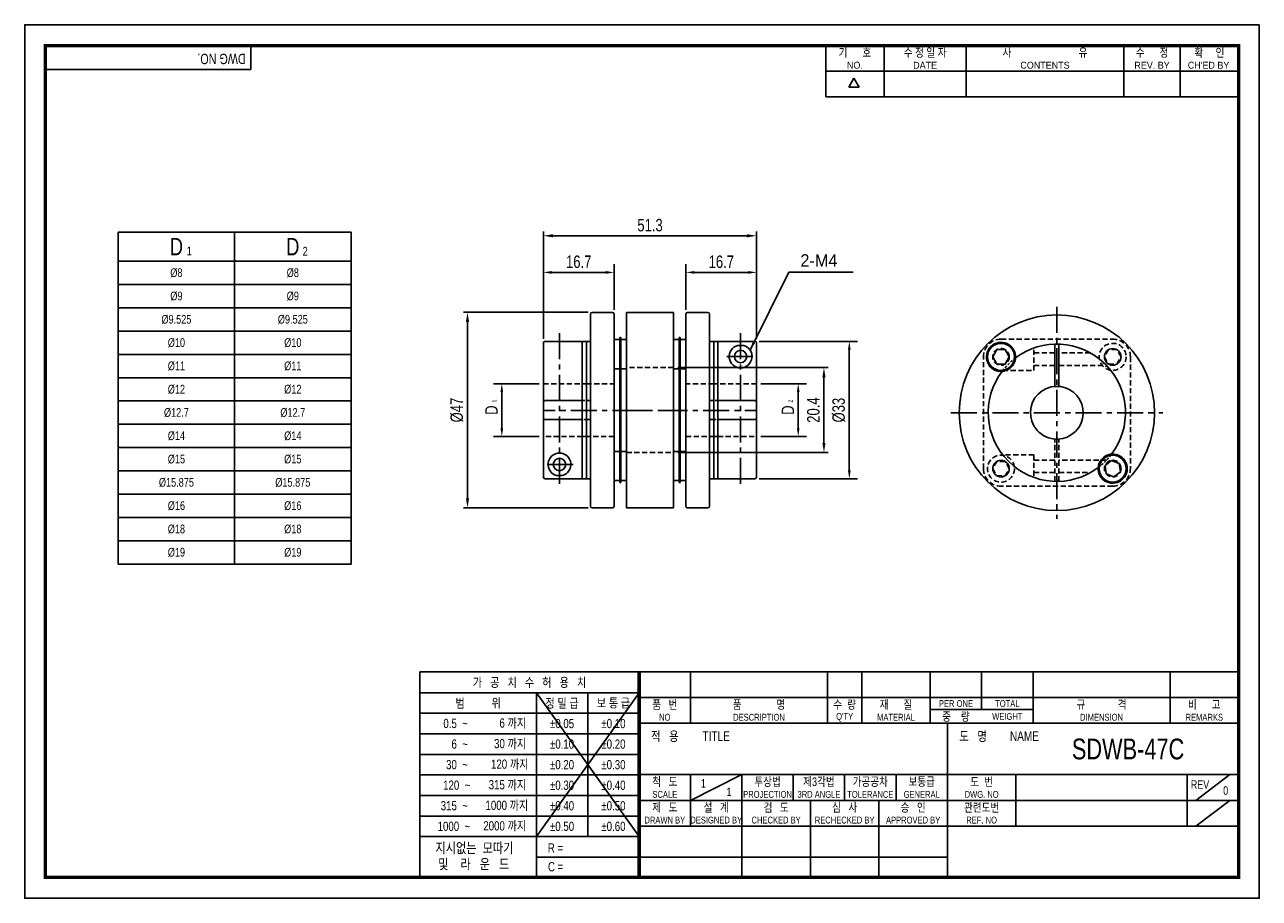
# Model space of a CAD drawing. Header units: millimetres. Extents: x 0 to 297, y 0 to 210.
import ezdxf
from ezdxf.enums import TextEntityAlignment as Align

# ---------------------------------------------------------------- set-up
doc = ezdxf.new("R2010")
doc.units = ezdxf.units.MM
doc.header["$LTSCALE"] = 5
for name, pattern in [('CENTER', [2, 1.25, -0.25, 0.25, -0.25]), ('CENTER2', [1.125, 0.75, -0.125, 0.125, -0.125]), ('DASHED', [0.75, 0.5, -0.25]), ('HIDDEN', [0.375, 0.25, -0.125]), ('HIDDEN2', [0.1875, 0.125, -0.0625]), ('PHANTOM2', [1.25, 0.625, -0.125, 0.125, -0.125, 0.125, -0.125])]:
    doc.linetypes.add(name, pattern=pattern)
doc.layers.get('0').update_dxf_attribs({"linetype": 'CONTINUOUS'})
doc.layers.get('Defpoints').update_dxf_attribs({"linetype": 'CONTINUOUS'})
for name, color, linetype in [('BM', 2, 'CONTINUOUS'), ('C', 1, 'CENTER2'), ('CT', 1, 'CENTER'), ('D', 7, 'CONTINUOUS'), ('DIM', 7, 'CONTINUOUS'), ('H', 3, 'HIDDEN'), ('HD', 4, 'DASHED'), ('P', 4, 'PHANTOM2')]:
    doc.layers.add(name, color=color, linetype=linetype)
doc.styles.get("Standard").update_dxf_attribs({"font": 'Gulim.ttf', "width": 0.8, "height": 3})
doc.dimstyles.new('LIM', dxfattribs={"dimtxt": 2, "dimasz": 2, "dimexe": 2, "dimexo": 1, "dimgap": 1, "dimtad": 1, "dimdec": 3, "dimzin": 9, "dimdsep": 46, "dimtxsty": 'Standard', "dimcen": 3, "dimclrd": 1, "dimclre": 1, "dimadec": 0, "dimazin": 0, "dimtfac": 1, "dimtdec": 3, "dimtmove": 0, "dimatfit": 3, "dimfxl": 0, "dimtolj": 1, "dimtzin": 0, "dimarcsym": 0})
doc.dimstyles.get("Standard").update_dxf_attribs({"dimtxt": 0.18, "dimasz": 0.18, "dimexe": 0.18, "dimexo": 0.0625, "dimgap": 0.09, "dimtad": 0, "dimtih": 1, "dimtoh": 1, "dimdec": 4, "dimzin": 0, "dimdsep": 46, "dimtxsty": 'Standard', "dimcen": 0.09, "dimadec": 0, "dimazin": 0, "dimtfac": 1, "dimtdec": 4, "dimtofl": 0, "dimtmove": 0, "dimatfit": 3, "dimfxl": 0, "dimtolj": 1, "dimtzin": 0, "dimarcsym": 0})

# ---------------------------------------------------------------- blocks, each defined once
blk = doc.blocks.new('*D35')
at = {"layer": 'Defpoints', "color": 0}
for p in [(159.08, 150.46), (159.08, 140.46), (176.08, 133.45)]:
    blk.add_point(p, dxfattribs=at)
at = {"layer": 'DIM', "color": 1, "lineweight": -2}
for p, q in [((159.08, 141.46), (159.08, 152.46)), ((176.08, 134.45), (176.08, 152.46)), ((174.08, 150.46), (161.08, 150.46))]:
    blk.add_line(p, q, dxfattribs=at)
at = {"layer": 'DIM', "color": 1}
for points in [[(161.08, 150.79), (161.08, 150.12), (159.08, 150.46)], [(174.08, 150.79), (174.08, 150.12), (176.08, 150.46)]]:
    blk.add_solid(points, dxfattribs=at)
at = {"layer": 'DIM', "color": 0, "insert": (167.58, 153), "char_height": 3, "attachment_point": 5}
blk.add_mtext('\\A1;16.7', dxfattribs=at)
blk = doc.blocks.new('*D36')
at = {"layer": 'Defpoints', "color": 0}
for p in [(175.68, 133.85), (198.37, 133.85), (175.68, 100.86)]:
    blk.add_point(p, dxfattribs=at)
at = {"layer": 'DIM', "color": 1, "lineweight": -2}
for p, q in [((176.68, 133.85), (200.37, 133.85)), ((198.37, 102.86), (198.37, 131.85)), ((176.68, 100.86), (200.37, 100.86))]:
    blk.add_line(p, q, dxfattribs=at)
at = {"layer": 'DIM', "color": 1}
for points in [[(198.04, 131.85), (198.71, 131.85), (198.37, 133.85)], [(198.04, 102.86), (198.71, 102.86), (198.37, 100.86)]]:
    blk.add_solid(points, dxfattribs=at)
at = {"layer": 'DIM', "color": 0, "insert": (195.84, 117.35), "char_height": 3, "attachment_point": 5, "rotation": 90}
blk.add_mtext('\\A1;%%c33', dxfattribs=at)
blk = doc.blocks.new('*D37')
at = {"layer": 'Defpoints', "color": 0}
for p in [(176.08, 123.69), (176.08, 111.01), (186.08, 111.01)]:
    blk.add_point(p, dxfattribs=at)
at = {"layer": 'DIM', "color": 1, "lineweight": -2}
for p, q in [((177.08, 123.69), (188.08, 123.69)), ((186.08, 121.69), (186.08, 113.01)), ((177.08, 111.01), (188.08, 111.01))]:
    blk.add_line(p, q, dxfattribs=at)
at = {"layer": 'DIM', "color": 1}
for points in [[(185.75, 121.69), (186.41, 121.69), (186.08, 123.69)], [(185.75, 113.01), (186.41, 113.01), (186.08, 111.01)]]:
    blk.add_solid(points, dxfattribs=at)
at = {"layer": 'DIM', "color": 0, "insert": (183.58, 117.35), "char_height": 3, "attachment_point": 5, "rotation": 90}
blk.add_mtext('\\A1;D', dxfattribs=at)
blk = doc.blocks.new('*D56')
at = {"layer": 'D', "color": 1, "lineweight": -2}
for p, q in [((157.08, 127.56), (193.27, 127.56)), ((192.27, 125.26), (192.27, 109.46)), ((157.08, 107.16), (193.27, 107.16))]:
    blk.add_line(p, q, dxfattribs=at)
at = {"layer": 'D', "color": 1}
for points in [[(191.89, 125.26), (192.66, 125.26), (192.27, 127.56)], [(191.89, 109.46), (192.66, 109.46), (192.27, 107.16)]]:
    blk.add_solid(points, dxfattribs=at)
at = {"layer": 'Defpoints', "color": 0}
for p in [(156.08, 127.56), (156.08, 107.16), (192.27, 107.16)]:
    blk.add_point(p, dxfattribs=at)
at = {"layer": 'D', "insert": (189.73, 117.36), "char_height": 3, "attachment_point": 5, "rotation": 90}
blk.add_mtext('\\A1;20.4', dxfattribs=at)
blk = doc.blocks.new('*D58')
at = {"layer": 'Defpoints', "color": 0}
for p in [(141.78, 150.46), (141.78, 140.46), (124.78, 133.45)]:
    blk.add_point(p, dxfattribs=at)
at = {"layer": 'DIM', "color": 1, "lineweight": -2}
for p, q in [((124.78, 134.45), (124.78, 152.46)), ((141.78, 141.46), (141.78, 152.46)), ((126.78, 150.46), (139.78, 150.46))]:
    blk.add_line(p, q, dxfattribs=at)
at = {"layer": 'DIM', "color": 1}
for points in [[(126.78, 150.79), (126.78, 150.12), (124.78, 150.46)], [(139.78, 150.79), (139.78, 150.12), (141.78, 150.46)]]:
    blk.add_solid(points, dxfattribs=at)
at = {"layer": 'DIM', "color": 0, "insert": (133.28, 153), "char_height": 3, "attachment_point": 5}
blk.add_mtext('\\A1;16.7', dxfattribs=at)
blk = doc.blocks.new('*D60')
at = {"layer": 'Defpoints', "color": 0}
for p in [(124.78, 123.69), (114.78, 111.01), (124.78, 111.01)]:
    blk.add_point(p, dxfattribs=at)
at = {"layer": 'DIM', "color": 1, "lineweight": -2}
for p, q in [((123.78, 123.69), (112.78, 123.69)), ((114.78, 121.69), (114.78, 113.01)), ((123.78, 111.01), (112.78, 111.01))]:
    blk.add_line(p, q, dxfattribs=at)
at = {"layer": 'DIM', "color": 1}
for points in [[(114.45, 121.69), (115.11, 121.69), (114.78, 123.69)], [(114.45, 113.01), (115.11, 113.01), (114.78, 111.01)]]:
    blk.add_solid(points, dxfattribs=at)
at = {"layer": 'DIM', "color": 0, "insert": (112.28, 117.35), "char_height": 3, "attachment_point": 5, "rotation": 90}
blk.add_mtext('\\A1;D', dxfattribs=at)
blk = doc.blocks.new('*D61')
at = {"layer": 'D', "color": 1, "lineweight": -2}
for p, q in [((135.51, 140.86), (105.52, 140.86)), ((106.52, 96.16), (106.52, 138.56)), ((135.51, 93.86), (105.52, 93.86))]:
    blk.add_line(p, q, dxfattribs=at)
at = {"layer": 'D', "color": 1}
for points in [[(106.14, 138.56), (106.9, 138.56), (106.52, 140.86)], [(106.14, 96.16), (106.9, 96.16), (106.52, 93.86)]]:
    blk.add_solid(points, dxfattribs=at)
at = {"layer": 'Defpoints', "color": 0}
for p in [(106.52, 140.86), (136.51, 140.86), (136.51, 93.86)]:
    blk.add_point(p, dxfattribs=at)
at = {"layer": 'D', "insert": (103.98, 117.36), "char_height": 3, "attachment_point": 5, "rotation": 90}
blk.add_mtext('\\A1;%%C47', dxfattribs=at)
blk = doc.blocks.new('*D62')
at = {"layer": 'D', "color": 1, "lineweight": -2}
for p, q in [((124.78, 134.45), (124.78, 160.26)), ((127.08, 159.26), (173.78, 159.26)), ((176.08, 134.45), (176.08, 160.26))]:
    blk.add_line(p, q, dxfattribs=at)
at = {"layer": 'D', "color": 1}
for points in [[(127.08, 159.64), (127.08, 158.88), (124.78, 159.26)], [(173.78, 159.64), (173.78, 158.88), (176.08, 159.26)]]:
    blk.add_solid(points, dxfattribs=at)
at = {"layer": 'Defpoints', "color": 0}
for p in [(176.08, 159.26), (124.78, 133.45), (176.08, 133.45)]:
    blk.add_point(p, dxfattribs=at)
at = {"layer": 'D', "insert": (150.43, 161.8), "char_height": 3, "attachment_point": 5}
blk.add_mtext('\\A1;51.3', dxfattribs=at)

msp = doc.modelspace()

# ---------------------------------------------------------------- linework, layer by layer
for p, q in [((54.43705, 199.23234), (54.43705, 205)), ((192.71392, 192.64074), (192.71392, 205)), ((206.72109, 192.64074), (206.72109, 205)), ((226.49591, 192.64074), (226.49591, 205)), ((264.39765, 192.64074), (264.39765, 205)), ((277.99284, 192.64074), (277.99284, 205)), ((54.43705, 199.23234), (5, 199.23234)), ((192.71392, 198.82037), (291.58802, 198.82037)), ((198.25647, 194.97648), (199.49239, 197.11716)), ((200.72832, 194.97648), (199.49239, 197.11716)), ((200.72832, 194.97648), (198.25647, 194.97648)), ((192.71392, 192.64074), (291.58802, 192.64074)), ((22.49859, 160.15129), (78.49859, 160.15129)), ((22.49859, 160.15129), (22.49859, 80.35129)), ((78.49859, 160.15129), (78.49859, 80.35129)), ((22.49859, 80.35129), (78.49859, 80.35129)), ((95.07575, 54.43705), (95.07575, 5)), ((147.8086, 54.43705), (95.07575, 54.43705)), ((292, 54.43705), (147.8086, 54.43705)), ((147.8086, 54.43705), (147.8086, 5)), ((160.16787, 54.43705), (160.16787, 42.07779)), ((193.1259, 54.43705), (193.1259, 42.07779)), ((201.36541, 54.43705), (201.36541, 42.07779)), ((217.84443, 54.43705), (217.84443, 42.07779)), ((230.20369, 54.43705), (230.20369, 45.37359)), ((242.56295, 54.43705), (242.56295, 42.07779)), ((275.52098, 54.43705), (275.52098, 42.07779)), ((147.8086, 49.42948), (95.07575, 49.42948)), ((147.8086, 49.42948), (123.09008, 14.82355)), ((123.09008, 49.42948), (147.8086, 14.82355)), ((123.09008, 49.42948), (123.09008, 5)), ((135.44934, 49.42948), (135.44934, 14.82355)), ((147.8086, 48.25742), (292, 48.25742)), ((217.84443, 45.37359), (242.56295, 45.37359)), ((147.8086, 44.48577), (95.07575, 44.48577)), ((147.8086, 42.07779), (292, 42.07779)), ((221.96418, 5), (221.96418, 42.07779)), ((147.8086, 39.54207), (95.07575, 39.54207)), ((147.8086, 34.59837), (95.07575, 34.59837)), ((147.8086, 29.71852), (292, 29.71852)), ((160.16787, 23.53889), (172.52713, 29.71852)), ((160.16787, 29.71852), (160.16787, 17.35926)), ((172.52713, 29.71852), (172.52713, 5)), ((184.88639, 29.71852), (184.88639, 23.53889)), ((197.24565, 29.71852), (197.24565, 23.53889)), ((209.60492, 29.71852), (209.60492, 23.53889)), ((238.4432, 29.71852), (238.4432, 17.35926)), ((279.64074, 29.71852), (279.64074, 17.35926)), ((281.70061, 23.53889), (289.94012, 29.71852)), ((147.8086, 29.65466), (95.07575, 29.65466)), ((147.8086, 24.71096), (95.07575, 24.71096)), ((147.8086, 23.53889), (221.96418, 23.53889)), ((189.00615, 23.53889), (189.00615, 5)), ((205.48516, 23.53889), (205.48516, 5)), ((221.96418, 23.53889), (292, 23.53889)), ((281.70061, 17.35926), (289.94012, 23.53889)), ((147.8086, 19.76725), (95.07575, 19.76725)), ((147.8086, 17.35926), (292, 17.35926)), ((147.8086, 14.82355), (95.07575, 14.82355)), ((147.8086, 9.87984), (123.09008, 9.87984)), ((147.8086, 9.87984), (221.96418, 9.87984))]:
    msp.add_line(p, q)
at = {"color": 4}
for p, q in [((50.49859, 160.15129), (50.49859, 80.35129)), ((22.49859, 153.15129), (78.49859, 153.15129))]:
    msp.add_line(p, q, dxfattribs=at)
at = {"color": 1}
for p, q in [((22.49859, 147.55129), (78.49859, 147.55129)), ((22.49859, 141.95129), (78.49859, 141.95129)), ((22.49859, 136.35129), (78.49859, 136.35129)), ((22.49859, 130.75129), (78.49859, 130.75129)), ((22.49859, 125.15129), (78.49859, 125.15129)), ((22.49859, 119.55129), (78.49859, 119.55129)), ((22.49859, 113.95129), (78.49859, 113.95129)), ((22.49859, 108.35129), (78.49859, 108.35129)), ((22.49859, 102.75129), (78.49859, 102.75129)), ((22.49859, 97.15129), (78.49859, 97.15129)), ((22.49859, 91.55129), (78.49859, 91.55129)), ((22.49859, 85.95129), (78.49859, 85.95129))]:
    msp.add_line(p, q, dxfattribs=at)
msp.add_lwpolyline([(297, 210), (0, 210), (0, 0), (297, 0)], close=True)
msp.add_lwpolyline([(292, 205, 0.8, 0.8, 0), (5, 205, 0.8, 0.8, 0), (5, 5, 0.8, 0.8, 0), (292, 5, 0.8, 0.8, 0)], format="xyseb", close=True)
at = {"const_width": 0.82395}
msp.add_lwpolyline([(147.8086, 5), (147.8086, 54.43705)], dxfattribs=at)
at = {"layer": 'BM', "linetype": 'Continuous'}
for p, q in [((136.11396, 94.25722), (136.11396, 140.45722)), ((136.51396, 140.85722), (141.38062, 140.85722)), ((141.78062, 94.25722), (141.78062, 140.45722)), ((144.78062, 93.85722), (144.78062, 140.85722)), ((156.08062, 140.85722), (144.78062, 140.85722)), ((147.9409, 140.85722), (144.78062, 140.85722)), ((156.08062, 140.85722), (152.91931, 140.85722)), ((156.08062, 93.85722), (156.08062, 140.85722)), ((159.08062, 94.25722), (159.08062, 140.45722)), ((164.34729, 140.85722), (159.48062, 140.85722)), ((164.74729, 94.25722), (164.74729, 140.45722)), ((136.11062, 134.35722), (136.11062, 138.35722)), ((136.11062, 138.35722), (136.11396, 138.35722)), ((164.75062, 138.35722), (164.74729, 138.35722)), ((164.75062, 134.35722), (164.75062, 138.35722)), ((125.18062, 133.84964), (134.11396, 133.84964)), ((134.11396, 133.84964), (134.11396, 119.63441)), ((135.11396, 133.84964), (134.11396, 133.84964)), ((135.11396, 133.85722), (135.11396, 119.63441)), ((135.11396, 133.85722), (136.11396, 133.85722)), ((136.11396, 134.35722), (136.11062, 134.35722)), ((143.18062, 134.29224), (141.78062, 134.29224)), ((143.18062, 130.79224), (143.18062, 134.79224)), ((143.38062, 134.79224), (143.18062, 134.79224)), ((143.38062, 130.79224), (143.38062, 134.79224)), ((144.78062, 134.29224), (143.38062, 134.29224)), ((157.48062, 134.29224), (156.08062, 134.29224)), ((157.48062, 130.79224), (157.48062, 134.79224)), ((157.68062, 134.79224), (157.48062, 134.79224)), ((157.68062, 130.79224), (157.68062, 134.79224)), ((159.08062, 134.29224), (157.68062, 134.29224)), ((164.74729, 134.35722), (164.75062, 134.35722)), ((165.74729, 133.85722), (164.74729, 133.85722)), ((165.74729, 133.85722), (165.74729, 119.63441)), ((165.74729, 133.84964), (166.74729, 133.84964)), ((175.68062, 133.84964), (166.74729, 133.84964)), ((166.74729, 133.84964), (166.74729, 119.63441)), ((124.78062, 133.44945), (124.78062, 119.15824)), ((143.18062, 103.92219), (143.18062, 130.79224)), ((143.38062, 103.92219), (143.38062, 130.79224)), ((157.48062, 103.92219), (157.48062, 130.79224)), ((157.68062, 103.92219), (157.68062, 130.79224)), ((171.53298, 132.91357), (172.89826, 132.91357)), ((176.08062, 133.44945), (176.08062, 119.15824)), ((232.86435, 130.15339), (233.86435, 131.88544)), ((233.86435, 131.88544), (235.86435, 131.88544)), ((235.86435, 131.88544), (236.86435, 130.15339)), ((247.79938, 123.04864), (247.79938, 133.21078)), ((248.79938, 133.21078), (248.79938, 123.04864)), ((233.86435, 128.42134), (232.86435, 130.15339)), ((235.86435, 128.42134), (233.86435, 128.42134)), ((236.86435, 130.15339), (235.86435, 128.42134)), ((259.60773, 128.73382), (259.32476, 128.45084)), ((260.03186, 127.74373), (260.31484, 128.02671)), ((141.78062, 127.29224), (143.18062, 127.29224)), ((143.38062, 127.29224), (144.78062, 127.29224)), ((156.08062, 127.29224), (157.48062, 127.29224)), ((157.68062, 127.29224), (159.08062, 127.29224)), ((134.11396, 123.6875), (135.11396, 123.6875)), ((166.74729, 123.6875), (165.74729, 123.6875)), ((124.78062, 119.15824), (124.78062, 115.55619)), ((134.11396, 119.63441), (125.18062, 119.63441)), ((134.11396, 119.63441), (134.11396, 115.08003)), ((135.11396, 119.63441), (135.11396, 115.08003)), ((136.11396, 119.63441), (135.11396, 119.63441)), ((164.74729, 119.63441), (165.74729, 119.63441)), ((165.74729, 119.63441), (165.74729, 115.08003)), ((166.74729, 119.63441), (175.68062, 119.63441)), ((166.74729, 119.63441), (166.74729, 115.08003)), ((176.08062, 119.15824), (176.08062, 115.55619)), ((124.78062, 101.25722), (124.78062, 115.55619)), ((125.18062, 115.08003), (134.11396, 115.08003)), ((134.11396, 115.08003), (134.11396, 100.85722)), ((135.11396, 115.08003), (135.11396, 100.85722)), ((135.11396, 115.08003), (136.11396, 115.08003)), ((165.74729, 115.08003), (164.74729, 115.08003)), ((165.74729, 115.08003), (165.74729, 100.85722)), ((166.74729, 115.08003), (166.74729, 100.85722)), ((175.68062, 115.08003), (166.74729, 115.08003)), ((176.08062, 101.25722), (176.08062, 115.55619)), ((135.11396, 111.00722), (134.11396, 111.00722)), ((165.74729, 111.00722), (166.74729, 111.00722)), ((143.18062, 107.42219), (141.78062, 107.42219)), ((144.78062, 107.42219), (143.38062, 107.42219)), ((157.48062, 107.42219), (156.08062, 107.42219)), ((159.08062, 107.42219), (157.68062, 107.42219)), ((259.88665, 104.0487), (261.47336, 105.26622)), ((260.1477, 102.06581), (259.88665, 104.0487)), ((261.47336, 105.26622), (263.32112, 104.50085)), ((263.32112, 104.50085), (263.58217, 102.51796)), ((129.32826, 101.60338), (127.96298, 101.60338)), ((143.18062, 99.92219), (143.18062, 103.92219)), ((143.38062, 99.92219), (143.38062, 103.92219)), ((157.48062, 99.92219), (157.48062, 103.92219)), ((157.68062, 99.92219), (157.68062, 103.92219)), ((261.99546, 101.30044), (260.1477, 102.06581)), ((263.58217, 102.51796), (261.99546, 101.30044)), ((134.11396, 100.85722), (125.18062, 100.85722)), ((135.11396, 100.85722), (134.11396, 100.85722)), ((136.11396, 100.85722), (135.11396, 100.85722)), ((141.78062, 100.42219), (143.18062, 100.42219)), ((143.38062, 99.92219), (143.18062, 99.92219)), ((143.38062, 100.42219), (144.78062, 100.42219)), ((156.08062, 100.42219), (157.48062, 100.42219)), ((157.68062, 99.92219), (157.48062, 99.92219)), ((157.68062, 100.42219), (159.08062, 100.42219)), ((164.74729, 100.85722), (165.74729, 100.85722)), ((165.74729, 100.85722), (166.74729, 100.85722)), ((166.74729, 100.85722), (175.68062, 100.85722)), ((141.38062, 93.85722), (136.51396, 93.85722)), ((144.78062, 93.85722), (147.9409, 93.85722)), ((144.78062, 93.85722), (156.08062, 93.85722)), ((152.91931, 93.85722), (156.08062, 93.85722)), ((159.48062, 93.85722), (164.34729, 93.85722))]:
    msp.add_line(p, q, dxfattribs=at)
at = {"layer": 'BM', "linetype": 'HIDDEN2'}
msp.add_line((143.18062, 127.29224), (143.38062, 127.29224), dxfattribs=at)
at = {"layer": 'BM', "linetype": 'Continuous'}
for centre, radius in [((248.29938, 116.71836), 23.5), ((172.21562, 130.24964), 1.5), ((234.86435, 130.15339), 3.25), ((261.73441, 130.15339), 2), ((128.64562, 104.26731), 1.5), ((234.86435, 103.28333), 2), ((261.73441, 103.28333), 3.25)]:
    msp.add_circle(centre, radius, dxfattribs=at)
for centre, radius, start, end in [((136.51396, 140.45722), 0.4, 90, 180), ((141.38062, 140.45722), 0.4, 0, 90), ((159.48062, 140.45722), 0.4, 90, 180), ((164.34729, 140.45722), 0.4, 0, 90), ((125.18071, 133.44955), 0.40009, 90.0132656, 180.0137073), ((175.68053, 133.44955), 0.40009, 359.9862927, 89.9867344), ((234.86435, 130.15339), 3.5, 355.5888007, 274.4111993), ((172.21562, 130.24964), 2.75, 104.3729155, 75.6270845), ((248.29938, 116.71836), 16.5, 46.7365016, 127.0672015), ((234.86435, 130.15339), 3.5, 284.0307519, 345.9692481), ((234.86435, 130.15339), 3.5, 345.9692481, 355.5888007), ((248.29938, 116.71836), 16.5, 43.2634984, 46.7365016), ((248.29938, 116.71836), 16.5, 322.9327985, 43.2634984), ((248.29938, 116.71836), 16.5, 142.9327985, 307.0672015), ((234.86435, 130.15339), 3.5, 274.4111993, 284.0307519), ((248.29938, 116.71836), 6.35, 49.5161536, 220.4838464), ((248.29938, 116.71836), 6.35, 229.5161536, 40.4838464), ((248.29938, 116.71836), 6.35, 40.4838464, 49.5161536), ((248.29938, 116.71836), 6.35, 220.4838464, 229.5161536), ((128.64562, 104.26731), 2.75, 284.3729155, 255.6270845), ((261.73441, 103.28333), 3.5, 175.5888007, 94.4111993), ((261.73441, 103.28333), 3.5, 165.9692481, 175.5888007), ((261.73441, 103.28333), 3.5, 104.0307519, 165.9692481), ((261.73441, 103.28333), 3.5, 94.4111993, 104.0307519), ((125.18062, 101.25722), 0.4, 180, 270), ((175.68062, 101.25722), 0.4, 270, 0), ((136.51396, 94.25722), 0.4, 180, 270), ((141.38062, 94.25722), 0.4, 270, 0), ((159.48062, 94.25722), 0.4, 180, 270), ((164.34729, 94.25722), 0.4, 270, 0)]:
    msp.add_arc(centre, radius, start, end, dxfattribs=at)
at = {"layer": 'BM', "linetype": 'HIDDEN2'}
for start, end in [(345.9692481, 355.5888007), (274.4111993, 284.0307519)]:
    msp.add_arc((234.86435, 130.15339), 3.5, start, end, dxfattribs=at)
at = {"layer": 'BM', "linetype": 'Continuous'}
for points, knots in [([(124.78062, 119.15824), (124.78062, 119.27104), (124.80351, 119.38096), (124.89919, 119.51776), (124.94199, 119.55845), (125.04985, 119.61724), (125.11409, 119.63441), (125.18062, 119.63441)], [0, 0, 0, 0, 0.5, 0.5, 0.75, 0.75, 1, 1, 1, 1]), ([(176.08062, 119.15824), (176.08062, 119.27104), (176.05774, 119.38096), (175.96206, 119.51776), (175.91925, 119.55845), (175.8114, 119.61724), (175.74715, 119.63441), (175.68062, 119.63441)], [0, 0, 0, 0, 0.5, 0.5, 0.75, 0.75, 1, 1, 1, 1]), ([(125.18062, 115.08003), (125.11399, 115.08003), (125.0497, 115.09725), (124.9419, 115.15606), (124.89905, 115.19679), (124.8032, 115.33408), (124.78062, 115.44399), (124.78062, 115.55619)], [0, 0, 0, 0, 0.25, 0.25, 0.5, 0.5, 1, 1, 1, 1]), ([(175.68062, 115.08003), (175.74725, 115.08003), (175.81154, 115.09725), (175.91935, 115.15606), (175.96219, 115.19679), (176.05805, 115.33408), (176.08062, 115.44399), (176.08062, 115.55619)], [0, 0, 0, 0, 0.25, 0.25, 0.5, 0.5, 1, 1, 1, 1])]:
    msp.add_open_spline(points, degree=3, knots=knots, dxfattribs=at)
at = {"layer": 'C'}
msp.add_line((147.8086, 49.42948), (147.8086, 49.39613), dxfattribs=at)
at = {"layer": 'CT'}
for p, q in [((248.29938, 142.21836), (248.29938, 91.21836)), ((128.64562, 135.84964), (128.64562, 98.85722)), ((172.21562, 135.84964), (172.21562, 98.85722)), ((147.64193, 117.25847), (124.78062, 117.25847)), ((144.78062, 117.25847), (156.08062, 117.25847)), ((153.21931, 117.25847), (176.08062, 117.25847)), ((222.79938, 116.71836), (273.79938, 116.71836))]:
    msp.add_line(p, q, dxfattribs=at)
at = {"layer": 'D', "color": 1, "linetype": 'CENTER'}
for p, q in [((168.91562, 130.24964), (175.51562, 130.24964)), ((131.94562, 104.26731), (125.34562, 104.26731))]:
    msp.add_line(p, q, dxfattribs=at)
at = {"layer": 'H'}
msp.add_line((147.8086, 49.31275), (147.8086, 49.27106), dxfattribs=at)
at = {"layer": 'HD', "linetype": 'HIDDEN'}
for p, q in [((234.86435, 134.40339), (261.73441, 134.40339)), ((242.79938, 126.86078), (242.79938, 132.27471)), ((247.79938, 131.11078), (242.79938, 131.11078)), ((256.36835, 131.11078), (248.79938, 131.11078)), ((260.73441, 131.88544), (259.73441, 130.15339)), ((262.73441, 131.88544), (260.73441, 131.88544)), ((263.73441, 130.15339), (262.73441, 131.88544)), ((230.61435, 103.28333), (230.61435, 130.15339)), ((242.79938, 128.11078), (247.79938, 128.11078)), ((248.79938, 128.11078), (260.23516, 128.11078)), ((259.73441, 130.15339), (260.73441, 128.42134)), ((260.73441, 128.42134), (262.73441, 128.42134)), ((262.73441, 128.42134), (263.73441, 130.15339)), ((265.98441, 130.15339), (265.98441, 103.28333)), ((156.08062, 127.55722), (144.78062, 127.55722)), ((235.28893, 126.86078), (242.79938, 126.86078)), ((124.78062, 123.6875), (134.11396, 123.6875)), ((124.78062, 123.6875), (134.11396, 123.6875)), ((135.11396, 123.70722), (141.78062, 123.70722)), ((165.74729, 123.70722), (159.08062, 123.70722)), ((176.08062, 123.6875), (166.74729, 123.6875)), ((176.08062, 123.6875), (166.74729, 123.6875)), ((134.11396, 111.00722), (124.78062, 111.00722)), ((141.78062, 111.00722), (135.11396, 111.00722)), ((159.08062, 111.00722), (165.74729, 111.00722)), ((166.74729, 111.00722), (176.08062, 111.00722)), ((247.79938, 100.22594), (247.79938, 110.38807)), ((248.79938, 100.22594), (248.79938, 110.38807)), ((144.78062, 107.15722), (156.08062, 107.15722)), ((233.86435, 105.01538), (232.86435, 103.28333)), ((235.86435, 105.01538), (233.86435, 105.01538)), ((242.79938, 106.57594), (235.28893, 106.57594)), ((236.86435, 103.28333), (235.86435, 105.01538)), ((242.79938, 106.57594), (242.79938, 101.16201)), ((247.79938, 105.32594), (242.79938, 105.32594)), ((260.23516, 105.32594), (248.79938, 105.32594)), ((232.86435, 103.28333), (233.86435, 101.55128)), ((233.86435, 101.55128), (235.86435, 101.55128)), ((235.86435, 101.55128), (236.86435, 103.28333)), ((242.79938, 102.32594), (247.79938, 102.32594)), ((248.79938, 102.32594), (256.36835, 102.32594)), ((261.73441, 99.03333), (234.86435, 99.03333))]:
    msp.add_line(p, q, dxfattribs=at)
at = {"layer": 'HD', "linetype": 'HIDDEN2'}
for p, q in [((143.38062, 123.70722), (143.18062, 123.70722)), ((157.68062, 123.70722), (157.48062, 123.70722)), ((134.11396, 119.63441), (135.11396, 119.63441)), ((166.74729, 119.63441), (165.74729, 119.63441)), ((135.11396, 115.08003), (134.11396, 115.08003)), ((165.74729, 115.08003), (166.74729, 115.08003)), ((143.18062, 111.00722), (143.38062, 111.00722)), ((157.48062, 111.00722), (157.68062, 111.00722))]:
    msp.add_line(p, q, dxfattribs=at)
at = {"layer": 'HD', "linetype": 'HIDDEN'}
for centre, radius in [((234.86435, 130.15339), 2), ((261.73441, 130.15339), 3.25), ((234.86435, 103.28333), 3.25), ((261.73441, 103.28333), 2)]:
    msp.add_circle(centre, radius, dxfattribs=at)
for centre, start, end in [((234.86435, 130.15339), 90, 180), ((261.73441, 130.15339), 0, 90), ((234.86435, 103.28333), 180, 270), ((261.73441, 103.28333), 270, 0)]:
    msp.add_arc(centre, 4.25, start, end, dxfattribs=at)
at = {"layer": 'HD', "linetype": 'HIDDEN2'}
for start, end in [(127.0672015, 142.9327985), (307.0672015, 322.9327985)]:
    msp.add_arc((248.29938, 116.71836), 16.5, start, end, dxfattribs=at)
at = {"layer": 'P'}
msp.add_line((147.8086, 49.22104), (147.8086, 49.16267), dxfattribs=at)

# ---------------------------------------------------------------- texts
at = {"color": 0}
for s, insert, char_height, width, attachment_point in [('D', (36.49859, 156.65129), 4.2, 28, 5), ('D', (64.49859, 156.65129), 4.2, 28, 5), ('1', (38.99441, 156.67617), 2.1, 6.3, 1), ('2', (66.86479, 156.59571), 2.1, 3.36, 1), ('%%c8', (36.49859, 150.35129), 2.1, 28, 5), ('%%c8', (64.49859, 150.35129), 2.1, 28, 5), ('%%c9', (36.49859, 144.75129), 2.1, 28, 5), ('%%c9', (64.49859, 144.75129), 2.1, 28, 5), ('%%c9.525', (36.49859, 139.15129), 2.1, 28, 5), ('%%c9.525', (64.49859, 139.15129), 2.1, 28, 5), ('%%c10', (36.49859, 133.55129), 2.1, 28, 5), ('%%c10', (64.49859, 133.55129), 2.1, 28, 5), ('%%c11', (36.49859, 127.95129), 2.1, 28, 5), ('%%c11', (64.49859, 127.95129), 2.1, 28, 5), ('%%c12', (36.49859, 122.35129), 2.1, 28, 5), ('%%c12', (64.49859, 122.35129), 2.1, 28, 5), ('%%c12.7', (36.49859, 116.75129), 2.1, 28, 5), ('%%c12.7', (64.49859, 116.75129), 2.1, 28, 5), ('%%c14', (36.49859, 111.15129), 2.1, 28, 5), ('%%c14', (64.49859, 111.15129), 2.1, 28, 5), ('%%c15', (36.49859, 105.55129), 2.1, 28, 5), ('%%c15', (64.49859, 105.55129), 2.1, 28, 5), ('%%c15.875', (36.49859, 99.95129), 2.1, 28, 5), ('%%c15.875', (64.49859, 99.95129), 2.1, 28, 5), ('%%c16', (36.49859, 94.35129), 2.1, 28, 5), ('%%c16', (64.49859, 94.35129), 2.1, 28, 5), ('%%c18', (36.49859, 88.75129), 2.1, 28, 5), ('%%c18', (64.49859, 88.75129), 2.1, 28, 5), ('%%c19', (36.49859, 83.15129), 2.1, 28, 5), ('%%c19', (64.49859, 83.15129), 2.1, 28, 5)]:
    msp.add_mtext(s, dxfattribs=dict(at, insert=insert, char_height=char_height, width=width, attachment_point=attachment_point))
at = {"layer": 'D', "width": 0.8}
for s, height, p in [('확     인', 2.059877, (284.99642, 203.3521)), ('기      호', 2.059877, (199.71751, 203.3521)), ('수 정 일 자', 2.059877, (216.6085, 203.3521)), ('사                           유', 2.0598771, (245.44678, 203.3521)), ('수      정', 2.059877, (271.19524, 203.3521)), ('가   공   치   수   허   용   치', 2.2246672, (121.44218, 51.93326)), ('범          위', 2.2246672, (109.08292, 46.95763)), ('정 밀 급', 2.224667, (129.26971, 46.95763)), ('보 통 급', 2.224667, (141.62897, 46.95763)), ('품   번', 2.059877, (153.98824, 46.60952)), ('품              명', 2.0598771, (176.64688, 46.60952)), ('수  량', 2.059877, (197.24565, 46.60952)), ('재      질', 2.059877, (209.60492, 46.60952)), ('PER ONE', 1.647902, (224.02406, 46.8155)), ('TOTAL', 1.647902, (236.38332, 46.8155)), ('규             격', 2.0598771, (259.04197, 46.60952)), ('비      고', 2.059877, (283.76049, 46.60952)), ('NO', 1.647902, (153.98824, 43.5197)), ('DESCRIPTION', 1.6479017, (176.64688, 43.5197)), ("Q'TY", 1.647902, (197.24565, 43.5197)), ('MATERIAL', 1.647902, (209.60492, 43.5197)), ('중    량', 2.059877, (224.02406, 43.72569)), ('WEIGHT', 1.647902, (236.38332, 43.72569)), ('DIMENSION', 1.647902, (259.04197, 43.5197)), ('REMARKS', 1.647902, (283.76049, 43.5197)), ('%%p0.05', 2.224667, (129.26971, 42.01392)), ('%%p0.10', 2.224667, (141.62897, 42.01392)), ('%%p0.10', 2.224667, (129.26971, 37.07022)), ('%%p0.20', 2.224667, (141.62897, 37.07022)), ('적   용', 2.307062, (153.98824, 38.98797)), ('TITLE', 2.307062, (166.3475, 38.98797)), ('도   명', 2.307062, (228.14381, 38.98797)), ('NAME', 2.307062, (240.50307, 38.98797)), ('SDWB-47C', 5, (265.42755, 35.89816)), ('%%p0.20', 2.224667, (129.26971, 32.12651)), ('%%p0.30', 2.224667, (141.62897, 32.12651)), ('%%p0.30', 2.224667, (129.26971, 27.18281)), ('%%p0.40', 2.224667, (141.62897, 27.18281)), ('척   도', 2.059877, (153.98824, 28.07062)), ('1', 2.05988, (163.25768, 27.65865)), ('1', 2.05988, (169.43731, 25.59877)), ('투상법', 2.059877, (178.70676, 28.07062)), ('제3각법', 2.059877, (191.06602, 28.07062)), ('가공공차', 2.059877, (203.42529, 28.07062)), ('보통급', 2.059877, (215.78455, 28.07062)), ('도  번', 2.059877, (230.20369, 28.07062)), ('REV', 2.059877, (282.73055, 27.34967)), ('0', 2.05988, (288.91018, 25.90775)), ('%%p0.40', 2.224667, (129.26971, 22.2391)), ('%%p0.50', 2.224667, (141.62897, 22.2391)), ('SCALE', 1.647902, (153.98824, 24.98081)), ('PROJECTION', 1.647902, (178.70676, 24.98081)), ('3RD ANGLE', 1.647902, (191.06602, 24.98081)), ('TOLERANCE', 1.647902, (203.42529, 24.98081)), ('GENERAL', 1.647902, (215.78455, 24.98081)), ('DWG. NO', 1.647902, (230.20369, 24.98081)), ('제   도', 2.059877, (153.98824, 21.89099)), ('설   계', 2.059877, (166.3475, 21.89099)), ('검   도', 2.059877, (180.76664, 21.89099)), ('심   사', 2.059877, (197.24565, 21.89099)), ('승   인', 2.059877, (213.72467, 21.89099)), ('관련도번', 2.059877, (230.20369, 21.89099)), ('%%p0.50', 2.224667, (129.26971, 17.2954)), ('%%p0.60', 2.224667, (141.62897, 17.2954)), ('REF. NO', 1.647902, (230.20369, 18.80118))]:
    msp.add_text(s, height=height, dxfattribs=at).set_placement(p, align=Align.MIDDLE)
msp.add_text('DWG NO.', height=2.471852, rotation=180, dxfattribs=at).set_placement((53.16809, 203.00065))
at = {"layer": 'D'}
for s, p in [('NO.', (199.71751, 200.26228)), ('DATE', (216.6085, 200.26228)), ('CONTENTS', (245.44678, 200.26228)), ('REV. BY', (271.19524, 200.26228)), ("CH'ED BY", (284.79043, 200.26228))]:
    msp.add_text(s, height=1.647902, dxfattribs=at).set_placement(p, align=Align.MIDDLE)
at = {"layer": 'D', "width": 0.8}
for s, height, p in [('DRAWN BY', 1.647902, (153.98824, 17.97719)), ('DESIGNED BY', 1.6479017, (166.3475, 17.97719)), ('CHECKED BY', 1.647902, (180.76664, 17.97719)), ('RECHECKED BY', 1.6479017, (197.24565, 17.97719)), ('APPROVED BY', 1.6479017, (213.72467, 17.97719))]:
    msp.add_text(s, height=height, dxfattribs=at).set_placement(p, align=Align.CENTER)
at = {"layer": 'D', "linetype": 'ByBlock', "width": 0.8}
for s, height, p in [('지시없는  모따기', 2.471852, (98.78304, 10.86753)), ('및    라   운   드', 2.4718525, (99.46232, 6.99683))]:
    msp.add_text(s, height=height, dxfattribs=at).set_placement(p)
at = {"layer": 'D', "width": 0.8}
for s, p in [('R = ', (125.83895, 10.9999)), ('C = ', (125.87797, 6.47764))]:
    msp.add_text(s, height=2.224667, dxfattribs=at).set_placement(p)
at = {"layer": 'D', "char_height": 2.224667, "attachment_point": 6}
for s, insert, width in [('0.5  ~', (106.61106, 42.01392), 8.2310624), ('6 까지', (120.61823, 42.01392), 9.8035318), ('30 까지', (120.61823, 37.07022), 9.8034906), ('6  ~', (106.61106, 37.07022), 8.2310216), ('30  ~', (106.61106, 32.12651), 8.2310216), ('120 까지', (121.17583, 32.12651), 12.6524242), ('120  ~', (107.1976, 27.18281), 8.9379913), ('315 까지', (120.61823, 27.18281), 12.0977814), ('1000 까지', (121.14261, 22.2391), 13.3822846), ('315  ~', (106.61106, 22.2391), 9.885083), ('1000  ~', (107.17041, 17.2954), 14.528725), ('2000 까지', (120.61823, 17.2954), 12.974319)]:
    msp.add_mtext(s, dxfattribs=dict(at, insert=insert, width=width))
at = {"layer": 'DIM'}
msp.add_text('2-M4', height=3, dxfattribs=at).set_placement((186.59374, 151.82257))
at = {"layer": 'DIM', "char_height": 1, "attachment_point": 1, "rotation": 90}
for s, insert, width in [('1', (112.48062, 119.17847), 6.4), ('2', (183.7268, 119.15301), 5.8)]:
    msp.add_mtext(s, dxfattribs=dict(at, insert=insert, width=width))

# ---------------------------------------------------------------- dimensions: what is measured, and where the dimension line sits
at = {"layer": 'D'}
dim = msp.add_linear_dim(base=(176.08062, 159.26102), p1=(124.78062, 133.44945), p2=(176.08062, 133.44945), dimstyle='Standard', override={"dimtxt": 2, "dimasz": 2.3, "dimexe": 1, "dimexo": 1, "dimgap": 1, "dimtad": 1, "dimtih": 0, "dimtoh": 0, "dimzin": 8, "dimcen": 1, "dimclrd": 1, "dimclre": 1, "dimclrt": 256, "dimadec": 4, "dimazin": 2, "dimtfac": 0.5, "dimtix": 1, "dimtofl": 1, "dimtmove": 2, "dimtzin": 8}, dxfattribs=at)
dim.commit()
dim.dimension.update_dxf_attribs({"geometry": '*D62', "text_midpoint": (150.43062, 161.80296)})
dim = msp.add_linear_dim(base=(106.5189, 140.85722), p1=(136.51396, 93.85722), p2=(136.51396, 140.85722), angle=90, text='%%C47', dimstyle='Standard', override={"dimtxt": 2, "dimasz": 2.3, "dimexe": 1, "dimexo": 1, "dimgap": 1, "dimtad": 1, "dimtih": 0, "dimtoh": 0, "dimzin": 8, "dimcen": 1, "dimclrd": 1, "dimclre": 1, "dimclrt": 256, "dimadec": 4, "dimazin": 2, "dimtfac": 0.5, "dimtix": 1, "dimtofl": 1, "dimtmove": 2, "dimtzin": 8}, dxfattribs=at)
dim.commit()
dim.dimension.update_dxf_attribs({"geometry": '*D61', "text_midpoint": (103.97696, 117.35722)})
dim = msp.add_linear_dim(base=(192.27295, 107.15722), p1=(156.08062, 127.55722), p2=(156.08062, 107.15722), angle=90, dimstyle='Standard', override={"dimtxt": 2, "dimasz": 2.3, "dimexe": 1, "dimexo": 1, "dimgap": 1, "dimtad": 1, "dimtih": 0, "dimtoh": 0, "dimzin": 8, "dimcen": 1, "dimclrd": 1, "dimclre": 1, "dimclrt": 256, "dimadec": 4, "dimazin": 2, "dimtfac": 0.5, "dimtix": 1, "dimtofl": 1, "dimtmove": 2, "dimtzin": 8}, dxfattribs=at)
dim.commit()
dim.dimension.update_dxf_attribs({"geometry": '*D56', "text_midpoint": (189.733, 117.35722)})
at = {"layer": 'DIM'}
for base, p1, p2, angle, text, picture, middle in [((141.78062, 150.45722), (124.78062, 133.44945), (141.78062, 140.45722), 180, '16.7', '*D58', (133.28062, 152.99916)), ((198.37429, 133.84964), (175.68062, 100.85722), (175.68062, 133.84964), 90, '%%c33', '*D36', (195.83634, 117.35343)), ((114.78062, 111.00722), (124.78062, 123.6875), (124.78062, 111.00722), 90, 'D', '*D60', (112.27862, 117.34736)), ((186.08062, 111.00722), (176.08062, 123.6875), (176.08062, 111.00722), 90, 'D', '*D37', (183.57862, 117.34736))]:
    dim = msp.add_linear_dim(base=base, p1=p1, p2=p2, angle=angle, text=text, dimstyle='LIM', dxfattribs=at)
    dim.commit()
    dim.dimension.update_dxf_attribs({"geometry": picture, "text_midpoint": middle})
dim = msp.add_linear_dim(base=(159.08062, 150.45722), p1=(176.08062, 133.44945), p2=(159.08062, 140.45722), text='16.7', dimstyle='LIM', dxfattribs=at)
dim.commit()
dim.dimension.update_dxf_attribs({"geometry": '*D35', "text_midpoint": (167.58062, 152.99916)})

# ---------------------------------------------------------------- leaders
msp.add_leader([(174.50203, 131.77766), (183.79821, 150.48618), (199.25916, 150.48618)], dimstyle='LIM', override={"dimgap": 1, "dimtad": 0}, dxfattribs=at)

doc.saveas('drawing.dxf')
